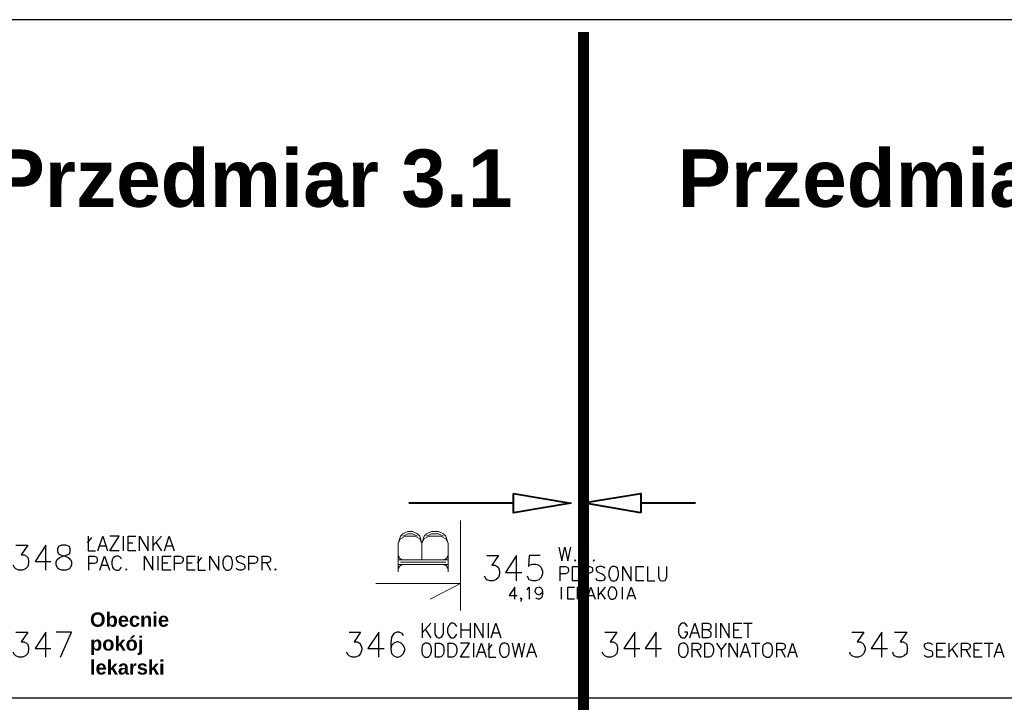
# Model space of a CAD drawing. Header units: millimetres. Extents: x 1 to 17496, y 1 to 30809.
# Tile 238 of 256: x 8773 to 10146, y 29856 to 30809. Entities that reach past the tile are written whole.
import ezdxf

# ---------------------------------------------------------------- set-up
doc = ezdxf.new("R2010")
doc.units = ezdxf.units.MM
doc.linetypes.add('CENTER', pattern=[2, 1.25, -0.25, 0.25, -0.25])
doc.linetypes.add('DASHDOT2', pattern=[0.5, 0.25, -0.125, 0, -0.125])
doc.layers.add('0_Przyz_granicze oddziałów', color=6, linetype='CENTER', lineweight=40)
for name, color, linetype in [('0_Przyz_Opisy oddziałów', 5, 'Continuous'), ('Opisy', 255, 'Continuous'), ('PDF _Geometria', 7, 'Continuous')]:
    doc.layers.add(name, color=color, linetype=linetype)
doc.styles.add('arial', font='arialbd.ttf')

msp = doc.modelspace()

# ---------------------------------------------------------------- linework, layer by layer
at = {"layer": '0_Przyz_granicze oddziałów', "linetype": 'DASHDOT2', "lineweight": 53, "ltscale": 500, "const_width": 15}
msp.add_lwpolyline([(9559.4, 30791.7), (9559.4, 29370.2), (9412.1, 29370.2), (9412.1, 29082.1), (9762.1, 29082.1), (9762.1, 27999), (9761.1, 26872.5), (9761.1, 26872.5)], dxfattribs=at)
at = {"layer": '0_Przyz_Opisy oddziałów', "lineweight": 40}
for points in [[(9461.7, 30147.9), (9541.8, 30134.4), (9461.7, 30120.9)], [(9639.1, 30121), (9559.1, 30134.5), (9639.1, 30147.9)]]:
    msp.add_lwpolyline(points, close=True, dxfattribs=at)
for points in [[(9461.7, 30134.4), (9315.8, 30134.4)], [(9639.1, 30134.5), (9715.7, 30134.5)]]:
    msp.add_lwpolyline(points, dxfattribs=at)
at = {"layer": 'Opisy', "color": 7, "lineweight": 25}
for points in [[(8867.9, 30078.8), (8873.8, 30086.4)], [(8868.8, 30088.1), (8868.8, 30067.9), (8878.9, 30067.9)], [(8882.3, 30067.9), (8889, 30088.1), (8895.7, 30067.9)], [(8911.7, 30067.9), (8899.1, 30067.9), (8911.7, 30088.1), (8899.1, 30088.1)], [(8917.6, 30088.1), (8917.6, 30067.9)], [(8935.3, 30067.9), (8924.4, 30067.9), (8924.4, 30088.1), (8935.3, 30088.1)], [(8940.4, 30067.9), (8940.4, 30088.1), (8952.2, 30067.9), (8952.2, 30088.1)], [(8958.9, 30088.1), (8958.9, 30067.9)], [(8970.7, 30088.1), (8958.9, 30074.6)], [(8974.9, 30067.9), (8981.6, 30088.1), (8988.4, 30067.9)], [(8767.7, 30075.5), (8784.6, 30075.5), (8775.3, 30062), (8779.5, 30062), (8782.9, 30060.3), (8784.6, 30058.6), (8785.4, 30054.4), (8785.4, 30051), (8784.6, 30046), (8781.2, 30042.6), (8777, 30040.9), (8771.9, 30040.9), (8767.7, 30042.6), (8766, 30044.3), (8764.3, 30047.7)], [(8809.8, 30040.9), (8809.8, 30075.5), (8794.7, 30052.7), (8816.6, 30052.7)], [(8884.8, 30074.6), (8893.2, 30074.6)], [(8924.4, 30078.8), (8931.1, 30078.8)], [(8963.1, 30079.7), (8970.7, 30067.9)], [(8977.4, 30074.6), (8985.8, 30074.6)], [(9524.9, 30072.9), (9529.1, 30053.6), (9533.3, 30072.9), (9537.5, 30053.6), (9541.7, 30072.9)], [(9567, 30068.7), (9566.1, 30070.4), (9564.5, 30072.1), (9562.8, 30072.9), (9559.4, 30072.9), (9557.7, 30072.1), (9556, 30070.4), (9555.2, 30068.7), (9554.3, 30065.3), (9554.3, 30061.1), (9555.2, 30057.8), (9556, 30056.1), (9557.7, 30054.4), (9559.4, 30053.6), (9562.8, 30053.6), (9564.5, 30054.4), (9566.1, 30056.1), (9567, 30057.8)], [(8869.6, 30040.9), (8869.6, 30060.3), (8877.2, 30060.3), (8879.7, 30059.5), (8880.6, 30058.6), (8881.4, 30056.9), (8881.4, 30054.4), (8880.6, 30051.9), (8879.7, 30051), (8877.2, 30050.2), (8869.6, 30050.2)], [(8884.8, 30040.9), (8891.5, 30060.3), (8898.3, 30040.9)], [(8915.1, 30056.1), (8914.3, 30057.8), (8912.6, 30059.5), (8910.9, 30060.3), (8907.5, 30060.3), (8905.8, 30059.5), (8903.3, 30057.8), (8902.5, 30056.1), (8901.6, 30052.7), (8901.6, 30048.5), (8902.5, 30045.1), (8903.3, 30043.4), (8905.8, 30041.8), (8907.5, 30040.9), (8910.9, 30040.9), (8912.6, 30041.8), (8914.3, 30043.4), (8915.1, 30045.1)], [(8947.1, 30040.9), (8947.1, 30060.3), (8958.9, 30040.9), (8958.9, 30060.3)], [(8965.6, 30060.3), (8965.6, 30040.9)], [(8984.2, 30040.9), (8972.4, 30040.9), (8972.4, 30060.3), (8984.2, 30060.3)], [(8989.2, 30040.9), (8989.2, 30060.3), (8996.8, 30060.3), (8999.3, 30059.5), (9000.2, 30058.6), (9001, 30056.9), (9001, 30054.4), (9000.2, 30051.9), (8999.3, 30051), (8996.8, 30050.2), (8989.2, 30050.2)], [(9017.8, 30040.9), (9006.9, 30040.9), (9006.9, 30060.3), (9017.8, 30060.3)], [(9021.2, 30051), (9027.1, 30058.6)], [(9022.1, 30060.3), (9022.1, 30040.9), (9032.2, 30040.9)], [(9038.1, 30040.9), (9038.1, 30060.3), (9050.7, 30040.9), (9050.7, 30060.3)], [(9086.9, 30057.8), (9085.2, 30059.5), (9082.7, 30060.3), (9079.3, 30060.3), (9076.8, 30059.5), (9075.1, 30057.8), (9075.1, 30056.1), (9076, 30054.4), (9076.8, 30052.7), (9078.5, 30051.9), (9083.5, 30050.2), (9085.2, 30049.3), (9086.1, 30048.5), (9086.9, 30046.8), (9086.9, 30043.4), (9085.2, 30041.8), (9082.7, 30040.9), (9079.3, 30040.9), (9076.8, 30041.8), (9075.1, 30043.4)], [(9092.8, 30040.9), (9092.8, 30060.3), (9100.4, 30060.3), (9102.9, 30059.5), (9103.8, 30058.6), (9104.6, 30056.9), (9104.6, 30054.4), (9103.8, 30051.9), (9102.9, 30051), (9100.4, 30050.2), (9092.8, 30050.2)], [(9111.3, 30040.9), (9111.3, 30060.3), (9118.9, 30060.3), (9121.4, 30059.5), (9122.3, 30058.6), (9123.1, 30056.9), (9123.1, 30055.2), (9122.3, 30052.7), (9121.4, 30051.9), (9118.9, 30051), (9111.3, 30051)], [(9424.6, 30061.1), (9440.6, 30061.1), (9431.4, 30047.7), (9436.4, 30047.7), (9439, 30046), (9440.6, 30044.3), (9442.3, 30039.2), (9442.3, 30035.9), (9440.6, 30030.8), (9437.3, 30027.4), (9433.1, 30025.8), (9428.9, 30025.8), (9424.6, 30027.4), (9423, 30029.1), (9421.3, 30032.5)], [(9465.9, 30025.8), (9465.9, 30061.1), (9450.8, 30037.6), (9473.5, 30037.6)], [(9498.8, 30061.1), (9483.6, 30061.1), (9482.8, 30046), (9483.6, 30047.7), (9488.7, 30049.3), (9492.9, 30049.3), (9497.1, 30047.7), (9500.4, 30044.3), (9502.1, 30039.2), (9502.1, 30035.9), (9500.4, 30030.8), (9497.1, 30027.4), (9492.9, 30025.8), (9488.7, 30025.8), (9483.6, 30027.4), (9482.8, 30029.1), (9481.1, 30032.5)], [(8887.3, 30047.7), (8895.7, 30047.7)], [(8972.4, 30051), (8979.9, 30051)], [(9006.9, 30051), (9013.6, 30051)], [(9117.2, 30051), (9123.1, 30040.9)], [(9526.6, 30025.8), (9526.6, 30046), (9534.1, 30046), (9536.7, 30045.1), (9537.5, 30044.3), (9538.3, 30041.8), (9538.3, 30039.2), (9537.5, 30037.6), (9536.7, 30036.7), (9534.1, 30035.9), (9526.6, 30035.9)], [(9555.2, 30025.8), (9544.2, 30025.8), (9544.2, 30046), (9555.2, 30046)], [(9560.2, 30025.8), (9560.2, 30046), (9567.8, 30046), (9570.3, 30045.1), (9571.2, 30044.3), (9572, 30041.8), (9572, 30040.1), (9571.2, 30038.4), (9570.3, 30037.6), (9567.8, 30036.7), (9560.2, 30036.7)], [(9588.9, 30043.4), (9587.2, 30045.1), (9584.7, 30046), (9581.3, 30046), (9578.8, 30045.1), (9577.1, 30043.4), (9577.1, 30040.9), (9577.9, 30039.2), (9578.8, 30038.4), (9580.5, 30037.6), (9585.5, 30035.9), (9587.2, 30034.2), (9588, 30033.3), (9588.9, 30031.7), (9588.9, 30029.1), (9587.2, 30026.6), (9584.7, 30025.8), (9581.3, 30025.8), (9578.8, 30026.6), (9577.1, 30029.1)], [(9614.1, 30025.8), (9614.1, 30046), (9625.9, 30025.8), (9625.9, 30046)], [(9643.6, 30025.8), (9632.7, 30025.8), (9632.7, 30046), (9643.6, 30046)], [(9648.7, 30046), (9648.7, 30025.8), (9658.8, 30025.8)], [(9663.8, 30046), (9663.8, 30031.7), (9664.7, 30029.1), (9666.4, 30026.6), (9668.9, 30025.8), (9670.6, 30025.8), (9673.1, 30026.6), (9674.8, 30029.1), (9675.6, 30031.7), (9675.6, 30046)], [(9463.4, 30000.5), (9463.4, 30017.3), (9455.8, 30005.5), (9466.8, 30005.5)], [(9480.2, 30014), (9481.9, 30014.8), (9483.6, 30017.3), (9483.6, 30000.5)], [(9502.1, 30011.4), (9501.3, 30008.9), (9499.6, 30007.2), (9497.9, 30006.4), (9497.1, 30006.4), (9494.5, 30007.2), (9492.9, 30008.9), (9492, 30011.4), (9492, 30012.3), (9492.9, 30014.8), (9494.5, 30016.5), (9497.1, 30017.3), (9497.9, 30017.3), (9499.6, 30016.5), (9501.3, 30014.8), (9502.1, 30011.4), (9502.1, 30007.2), (9501.3, 30003), (9499.6, 30001.3), (9497.9, 30000.5), (9496.2, 30000.5), (9493.7, 30001.3), (9492.9, 30002.2)], [(9528.2, 30017.3), (9528.2, 30000.5)], [(9546.8, 30000.5), (9537.5, 30000.5), (9537.5, 30017.3), (9546.8, 30017.3)], [(9551, 30000.5), (9551, 30017.3), (9557.7, 30017.3), (9559.4, 30016.5), (9560.2, 30015.7), (9561.1, 30014), (9561.1, 30012.3), (9560.2, 30010.6), (9559.4, 30009.8), (9557.7, 30008.9), (9551, 30008.9)], [(9564.5, 30000.5), (9569.5, 30017.3), (9575.4, 30000.5)], [(9579.6, 30017.3), (9579.6, 30000.5)], [(9589.7, 30017.3), (9579.6, 30005.5)], [(9613.3, 30017.3), (9613.3, 30000.5)], [(9620, 30000.5), (9625.9, 30017.3), (9631.8, 30000.5)], [(9472.7, 30001.3), (9471.8, 30000.5), (9471.8, 30002.2), (9472.7, 30001.3), (9472.7, 29999.7), (9471.8, 29998), (9471.8, 29997.1)], [(9556, 30008.9), (9561.1, 30000.5)], [(9566.1, 30005.5), (9573.7, 30005.5)], [(9583, 30009.8), (9589.7, 30000.5)], [(9621.7, 30005.5), (9629.3, 30005.5)], [(9334.5, 29966.8), (9334.5, 29946.6)], [(9346.3, 29966.8), (9334.5, 29953.3)], [(9338.7, 29958.4), (9346.3, 29946.6)], [(9352.2, 29966.8), (9352.2, 29952.5), (9353.1, 29950), (9354.7, 29947.4), (9357.3, 29946.6), (9358.9, 29946.6), (9361.5, 29947.4), (9363.2, 29950), (9364, 29952.5), (9364, 29966.8)], [(9382.5, 29961.8), (9381.7, 29963.4), (9380, 29966), (9378.3, 29966.8), (9375, 29966.8), (9373.3, 29966), (9371.6, 29963.4), (9370.7, 29961.8), (9369.9, 29959.2), (9369.9, 29954.2), (9370.7, 29951.6), (9371.6, 29950), (9373.3, 29947.4), (9375, 29946.6), (9378.3, 29946.6), (9380, 29947.4), (9381.7, 29950), (9382.5, 29951.6)], [(9388.4, 29966.8), (9388.4, 29946.6)], [(9388.4, 29957.5), (9401.1, 29957.5)], [(9401.1, 29966.8), (9401.1, 29946.6)], [(9407.8, 29946.6), (9407.8, 29966.8), (9419.6, 29946.6), (9419.6, 29966.8)], [(9426.3, 29966.8), (9426.3, 29946.6)], [(9430.5, 29946.6), (9437.3, 29966.8), (9444, 29946.6)], [(9704.3, 29961.8), (9703.4, 29963.4), (9701.7, 29966), (9700.1, 29966.8), (9696.7, 29966.8), (9695, 29966), (9693.3, 29963.4), (9692.5, 29961.8), (9691.6, 29959.2), (9691.6, 29954.2), (9692.5, 29951.6), (9693.3, 29950), (9695, 29947.4), (9696.7, 29946.6), (9700.1, 29946.6), (9701.7, 29947.4), (9703.4, 29950), (9704.3, 29951.6), (9704.3, 29954.2), (9700.1, 29954.2)], [(9707.6, 29946.6), (9714.4, 29966.8), (9721.1, 29946.6)], [(9732.9, 29957.5), (9735.4, 29955.9), (9736.3, 29955), (9737.1, 29953.3), (9737.1, 29950.8), (9736.3, 29948.3), (9735.4, 29947.4), (9732.9, 29946.6), (9725.3, 29946.6), (9725.3, 29966.8), (9732.9, 29966.8), (9735.4, 29966), (9736.3, 29965.1), (9737.1, 29962.6), (9737.1, 29960.9), (9736.3, 29959.2), (9735.4, 29958.4), (9732.9, 29957.5), (9725.3, 29957.5)], [(9743.8, 29966.8), (9743.8, 29946.6)], [(9750.6, 29946.6), (9750.6, 29966.8), (9762.4, 29946.6), (9762.4, 29966.8)], [(9780.1, 29946.6), (9769.1, 29946.6), (9769.1, 29966.8), (9780.1, 29966.8)], [(9769.1, 29957.5), (9775.9, 29957.5)], [(9782.6, 29966.8), (9794.4, 29966.8)], [(9788.5, 29966.8), (9788.5, 29946.6)], [(8767.7, 29954.2), (8784.6, 29954.2), (8775.3, 29940.7), (8779.5, 29940.7), (8782.9, 29939), (8784.6, 29937.3), (8785.4, 29932.3), (8785.4, 29929.7), (8784.6, 29924.7), (8781.2, 29921.3), (8777, 29919.6), (8771.9, 29919.6), (8767.7, 29921.3), (8766, 29923), (8764.3, 29926.4)], [(8809.8, 29919.6), (8809.8, 29954.2), (8794.7, 29931.4), (8816.6, 29931.4)], [(8830, 29919.6), (8845.2, 29954.2), (8824.1, 29954.2)], [(9232.6, 29954.2), (9248.6, 29954.2), (9239.4, 29940.7), (9244.4, 29940.7), (9246.9, 29939), (9248.6, 29937.3), (9250.3, 29932.3), (9250.3, 29929.7), (9248.6, 29924.7), (9246.1, 29921.3), (9241, 29919.6), (9236.8, 29919.6), (9232.6, 29921.3), (9230.9, 29923), (9229.2, 29926.4)], [(9273.9, 29919.6), (9273.9, 29954.2), (9258.7, 29931.4), (9281.5, 29931.4)], [(9308.4, 29949.1), (9306.7, 29952.5), (9302.5, 29954.2), (9299.2, 29954.2), (9294.9, 29952.5), (9291.6, 29947.4), (9290.7, 29939), (9290.7, 29931.4), (9291.6, 29924.7), (9294.9, 29921.3), (9299.2, 29919.6), (9300.8, 29919.6), (9305, 29921.3), (9308.4, 29924.7), (9310.1, 29929.7), (9310.1, 29931.4), (9308.4, 29935.6), (9305, 29939), (9300.8, 29940.7), (9299.2, 29940.7), (9294.9, 29939), (9291.6, 29935.6), (9290.7, 29931.4)], [(9433.1, 29953.3), (9441.5, 29953.3)], [(9588.9, 29954.2), (9605.7, 29954.2), (9596.5, 29940.7), (9600.7, 29940.7), (9604, 29939), (9605.7, 29937.3), (9606.6, 29932.3), (9606.6, 29929.7), (9605.7, 29924.7), (9602.4, 29921.3), (9598.1, 29919.6), (9593.1, 29919.6), (9588.9, 29921.3), (9587.2, 29923), (9585.5, 29926.4)], [(9631, 29919.6), (9631, 29954.2), (9615.8, 29931.4), (9637.7, 29931.4)], [(9660.5, 29919.6), (9660.5, 29954.2), (9645.3, 29931.4), (9668, 29931.4)], [(9710.2, 29953.3), (9718.6, 29953.3)], [(9933.3, 29954.2), (9950.2, 29954.2), (9940.9, 29940.7), (9945.1, 29940.7), (9948.5, 29939), (9950.2, 29937.3), (9951.9, 29932.3), (9951.9, 29929.7), (9950.2, 29924.7), (9946.8, 29921.3), (9942.6, 29919.6), (9938.4, 29919.6), (9933.3, 29921.3), (9931.7, 29923), (9930.8, 29926.4)], [(9975.5, 29919.6), (9975.5, 29954.2), (9960.3, 29931.4), (9983, 29931.4)], [(9993.1, 29954.2), (10010, 29954.2), (10000.7, 29940.7), (10004.9, 29940.7), (10008.3, 29939), (10010, 29937.3), (10010.8, 29932.3), (10010.8, 29929.7), (10010, 29924.7), (10006.6, 29921.3), (10002.4, 29919.6), (9997.4, 29919.6), (9993.1, 29921.3), (9991.5, 29923), (9990.6, 29926.4)], [(9400.2, 29919.6), (9387.6, 29919.6), (9400.2, 29939), (9387.6, 29939)], [(9406.1, 29939), (9406.1, 29919.6)], [(9410.3, 29919.6), (9417.1, 29939), (9423.8, 29919.6)], [(9426.3, 29929.7), (9432.2, 29937.3)], [(9427.2, 29939), (9427.2, 29919.6), (9437.3, 29919.6)], [(9460, 29939), (9464.2, 29919.6), (9469.3, 29939), (9473.5, 29919.6), (9477.7, 29939)], [(9480.2, 29919.6), (9487, 29939), (9493.7, 29919.6)], [(9711, 29919.6), (9711, 29939), (9718.6, 29939), (9721.1, 29938.2), (9721.9, 29937.3), (9722.8, 29935.6), (9722.8, 29934), (9721.9, 29931.4), (9721.1, 29930.6), (9718.6, 29929.7), (9711, 29929.7)], [(9716.9, 29929.7), (9722.8, 29919.6)], [(9744.7, 29939), (9751.4, 29929.7), (9751.4, 29919.6)], [(9758.2, 29939), (9751.4, 29929.7)], [(9762.4, 29919.6), (9762.4, 29939), (9774.2, 29919.6), (9774.2, 29939)], [(9778.4, 29919.6), (9785.1, 29939), (9791.9, 29919.6)], [(9793.5, 29939), (9805.3, 29939)], [(9799.4, 29939), (9799.4, 29919.6)], [(9828.9, 29919.6), (9828.9, 29939), (9836.5, 29939), (9839, 29938.2), (9839.9, 29937.3), (9840.7, 29935.6), (9840.7, 29934), (9839.9, 29931.4), (9839, 29930.6), (9836.5, 29929.7), (9828.9, 29929.7)], [(9834.8, 29929.7), (9840.7, 29919.6)], [(9844.1, 29919.6), (9850.8, 29939), (9857.5, 29919.6)], [(10046.2, 29936.5), (10044.5, 29938.2), (10042, 29939), (10038.6, 29939), (10036.1, 29938.2), (10034.4, 29936.5), (10034.4, 29934.8), (10035.3, 29932.3), (10036.1, 29931.4), (10037.8, 29930.6), (10042.8, 29928.9), (10044.5, 29928.1), (10045.4, 29927.2), (10046.2, 29924.7), (10046.2, 29922.2), (10044.5, 29920.5), (10042, 29919.6), (10038.6, 29919.6), (10036.1, 29920.5), (10034.4, 29922.2)], [(10063.9, 29919.6), (10052.1, 29919.6), (10052.1, 29939), (10063.9, 29939)], [(10052.1, 29929.7), (10059.7, 29929.7)], [(10068.9, 29939), (10068.9, 29919.6)], [(10080.7, 29939), (10068.9, 29926.4)], [(10073.2, 29930.6), (10080.7, 29919.6)], [(10086.6, 29919.6), (10086.6, 29939), (10094.2, 29939), (10096.7, 29938.2), (10097.6, 29937.3), (10098.4, 29935.6), (10098.4, 29934), (10097.6, 29931.4), (10096.7, 29930.6), (10094.2, 29929.7), (10086.6, 29929.7)], [(10092.5, 29929.7), (10098.4, 29919.6)], [(10115.3, 29919.6), (10104.3, 29919.6), (10104.3, 29939), (10115.3, 29939)], [(10104.3, 29929.7), (10111.1, 29929.7)], [(10117.8, 29939), (10130.4, 29939)], [(10124.5, 29939), (10124.5, 29919.6)], [(10132.1, 29919.6), (10138.8, 29939), (10145.6, 29919.6)], [(9412.9, 29926.4), (9421.3, 29926.4)], [(9482.8, 29926.4), (9491.2, 29926.4)], [(9780.9, 29926.4), (9789.3, 29926.4)], [(9846.6, 29926.4), (9855, 29926.4)], [(10134.6, 29926.4), (10143.1, 29926.4)]]:
    msp.add_lwpolyline(points, dxfattribs=at)
for points in [[(8831.7, 30075.5), (8827.5, 30073.8), (8825.8, 30070.4), (8825.8, 30067), (8827.5, 30063.7), (8830, 30062), (8836.8, 30060.3), (8841, 30058.6), (8843.5, 30056.1), (8845.2, 30052.7), (8845.2, 30047.7), (8843.5, 30044.3), (8842.7, 30042.6), (8837.6, 30040.9), (8831.7, 30040.9), (8827.5, 30042.6), (8825.8, 30044.3), (8824.1, 30047.7), (8824.1, 30052.7), (8825.8, 30056.1), (8829.2, 30058.6), (8833.4, 30060.3), (8839.3, 30062), (8842.7, 30063.7), (8843.5, 30067), (8843.5, 30070.4), (8842.7, 30073.8), (8837.6, 30075.5)], [(9061.6, 30060.3), (9060, 30059.5), (9058.3, 30057.8), (9057.4, 30056.1), (9056.6, 30052.7), (9056.6, 30048.5), (9057.4, 30045.1), (9058.3, 30043.4), (9060, 30041.8), (9061.6, 30040.9), (9065, 30040.9), (9066.7, 30041.8), (9068.4, 30043.4), (9069.2, 30045.1), (9070.1, 30048.5), (9070.1, 30052.7), (9069.2, 30056.1), (9068.4, 30057.8), (9066.7, 30059.5), (9065, 30060.3)], [(9547.6, 30055.2), (9546.8, 30054.4), (9547.6, 30053.6), (9548.5, 30054.4)], [(9573.7, 30055.2), (9572.9, 30054.4), (9573.7, 30053.6), (9574.6, 30054.4)], [(8921.8, 30042.6), (8921, 30041.8), (8921.8, 30040.9), (8922.7, 30041.8)], [(9129.9, 30042.6), (9129, 30041.8), (9129.9, 30040.9), (9130.7, 30041.8)], [(9599.8, 30046), (9598.1, 30045.1), (9596.5, 30043.4), (9595.6, 30040.9), (9594.8, 30038.4), (9594.8, 30033.3), (9595.6, 30030.8), (9596.5, 30029.1), (9598.1, 30026.6), (9599.8, 30025.8), (9603.2, 30025.8), (9604.9, 30026.6), (9606.6, 30029.1), (9607.4, 30030.8), (9608.2, 30033.3), (9608.2, 30038.4), (9607.4, 30040.9), (9606.6, 30043.4), (9604.9, 30045.1), (9603.2, 30046)], [(9598.1, 30017.3), (9596.5, 30016.5), (9595.6, 30014.8), (9594.8, 30013.1), (9593.9, 30010.6), (9593.9, 30006.4), (9594.8, 30003.9), (9595.6, 30002.2), (9596.5, 30001.3), (9598.1, 30000.5), (9600.7, 30000.5), (9602.4, 30001.3), (9604, 30002.2), (9604.9, 30003.9), (9605.7, 30006.4), (9605.7, 30010.6), (9604.9, 30013.1), (9604, 30014.8), (9602.4, 30016.5), (9600.7, 30017.3)], [(9338.7, 29939), (9337.1, 29938.2), (9335.4, 29936.5), (9334.5, 29934.8), (9333.7, 29931.4), (9333.7, 29927.2), (9334.5, 29923.9), (9335.4, 29922.2), (9337.1, 29920.5), (9338.7, 29919.6), (9342.1, 29919.6), (9343.8, 29920.5), (9345.5, 29922.2), (9346.3, 29923.9), (9347.2, 29927.2), (9347.2, 29931.4), (9346.3, 29934.8), (9345.5, 29936.5), (9343.8, 29938.2), (9342.1, 29939)], [(9353.1, 29919.6), (9353.1, 29939), (9358.9, 29939), (9361.5, 29938.2), (9363.2, 29936.5), (9364, 29934.8), (9364.8, 29931.4), (9364.8, 29927.2), (9364, 29923.9), (9363.2, 29922.2), (9361.5, 29920.5), (9358.9, 29919.6)], [(9370.7, 29919.6), (9370.7, 29939), (9376.6, 29939), (9379.2, 29938.2), (9380.8, 29936.5), (9381.7, 29934.8), (9382.5, 29931.4), (9382.5, 29927.2), (9381.7, 29923.9), (9380.8, 29922.2), (9379.2, 29920.5), (9376.6, 29919.6)], [(9447.4, 29939), (9445.7, 29938.2), (9444, 29936.5), (9443.2, 29934.8), (9442.3, 29931.4), (9442.3, 29927.2), (9443.2, 29923.9), (9444, 29922.2), (9445.7, 29920.5), (9447.4, 29919.6), (9450.8, 29919.6), (9452.4, 29920.5), (9454.1, 29922.2), (9455, 29923.9), (9455.8, 29927.2), (9455.8, 29931.4), (9455, 29934.8), (9454.1, 29936.5), (9452.4, 29938.2), (9450.8, 29939)], [(9696.7, 29939), (9695, 29938.2), (9693.3, 29936.5), (9692.5, 29934.8), (9691.6, 29931.4), (9691.6, 29927.2), (9692.5, 29923.9), (9693.3, 29922.2), (9695, 29920.5), (9696.7, 29919.6), (9700.1, 29919.6), (9701.7, 29920.5), (9703.4, 29922.2), (9704.3, 29923.9), (9705.1, 29927.2), (9705.1, 29931.4), (9704.3, 29934.8), (9703.4, 29936.5), (9701.7, 29938.2), (9700.1, 29939)], [(9728.7, 29919.6), (9728.7, 29939), (9734.6, 29939), (9737.1, 29938.2), (9738.8, 29936.5), (9739.6, 29934.8), (9740.5, 29931.4), (9740.5, 29927.2), (9739.6, 29923.9), (9738.8, 29922.2), (9737.1, 29920.5), (9734.6, 29919.6)], [(9814.6, 29939), (9812.9, 29938.2), (9810.4, 29936.5), (9809.5, 29934.8), (9808.7, 29931.4), (9808.7, 29927.2), (9809.5, 29923.9), (9810.4, 29922.2), (9812.9, 29920.5), (9814.6, 29919.6), (9818, 29919.6), (9819.6, 29920.5), (9821.3, 29922.2), (9822.2, 29923.9), (9823, 29927.2), (9823, 29931.4), (9822.2, 29934.8), (9821.3, 29936.5), (9819.6, 29938.2), (9818, 29939)]]:
    msp.add_lwpolyline(points, close=True, dxfattribs=at)
at = {"layer": 'PDF _Geometria'}
msp.add_lwpolyline([(1887, 30808.7), (14038.1, 30808.7), (14038.1, 26805.9), (1887, 26805.9)], close=True, dxfattribs=at)
at = {"layer": 'PDF _Geometria', "lineweight": 18}
for points in [[(9387.6, 30110), (9387.6, 29984.5)], [(9300.8, 30038.4), (9300.8, 30078), (9304.2, 30088.1), (9307.6, 30091.5), (9314.3, 30094.8), (9321, 30094.8), (9327.8, 30091.5), (9331.2, 30088.1), (9333.7, 30078), (9337.1, 30088.1), (9340.4, 30091.5), (9347.2, 30094.8), (9357.3, 30094.8), (9364, 30091.5), (9367.4, 30088.1), (9370.7, 30078), (9370.7, 30038.4)], [(9300.8, 30078), (9304.2, 30084.7), (9310.9, 30088.1), (9324.4, 30088.1), (9331.2, 30084.7), (9333.7, 30078), (9333.7, 30055.2)], [(9307.6, 30088.1), (9314.3, 30091.5), (9321, 30091.5), (9327.8, 30088.1)], [(9333.7, 30078), (9337.1, 30084.7), (9343.8, 30088.1), (9360.6, 30088.1), (9367.4, 30084.7), (9370.7, 30078)], [(9340.4, 30088.1), (9347.2, 30091.5), (9357.3, 30091.5), (9364, 30088.1)], [(9300.8, 30062), (9304.2, 30055.2)], [(9300.8, 30058.6), (9307.6, 30055.2)], [(9300.8, 30055.2), (9370.7, 30055.2)], [(9364, 30055.2), (9370.7, 30058.6)], [(9367.4, 30055.2), (9370.7, 30062)], [(9300.8, 30048.5), (9370.7, 30048.5)], [(9300.8, 30041.8), (9304.2, 30048.5)], [(9300.8, 30045.1), (9307.6, 30048.5)], [(9304.2, 30051.9), (9367.4, 30051.9)], [(9364, 30048.5), (9370.7, 30045.1)], [(9367.4, 30048.5), (9370.7, 30041.8)], [(9269.7, 30022.4), (9387.6, 30022.4), (9345.5, 30000.5)]]:
    msp.add_lwpolyline(points, dxfattribs=at)
at = {"layer": 'PDF _Geometria', "lineweight": 25}
msp.add_lwpolyline([(11536.1, 29862.4), (11337.3, 29862.4), (11138.6, 29862.4), (10939, 29862.4), (10740.2, 29862.4), (10541.4, 29862.4), (10342.7, 29862.4), (10143.1, 29862.4), (9944.3, 29862.4), (9745.5, 29862.4), (9546.8, 29862.4), (9348, 29862.4), (9148.4, 29862.4), (8949.6, 29862.4), (8750.9, 29862.4)], dxfattribs=at)

# ---------------------------------------------------------------- texts
at = {"layer": '0_Przyz_granicze oddziałów', "style": 'arial'}
for s, p in [('Przedmiar 3.1', (8733.7, 30547.6)), ('Przedmiar 3.2', (9690.4, 30547.6))]:
    msp.add_text(s, height=80, dxfattribs=at).set_placement(p)
at = {"layer": 'Opisy', "color": 7, "insert": (8871.2, 29981.9), "char_height": 20, "width": 168.815, "attachment_point": 1, "style": 'arial'}
msp.add_mtext('Obecnie pokój lekarski', dxfattribs=at)

doc.saveas('drawing.dxf')
